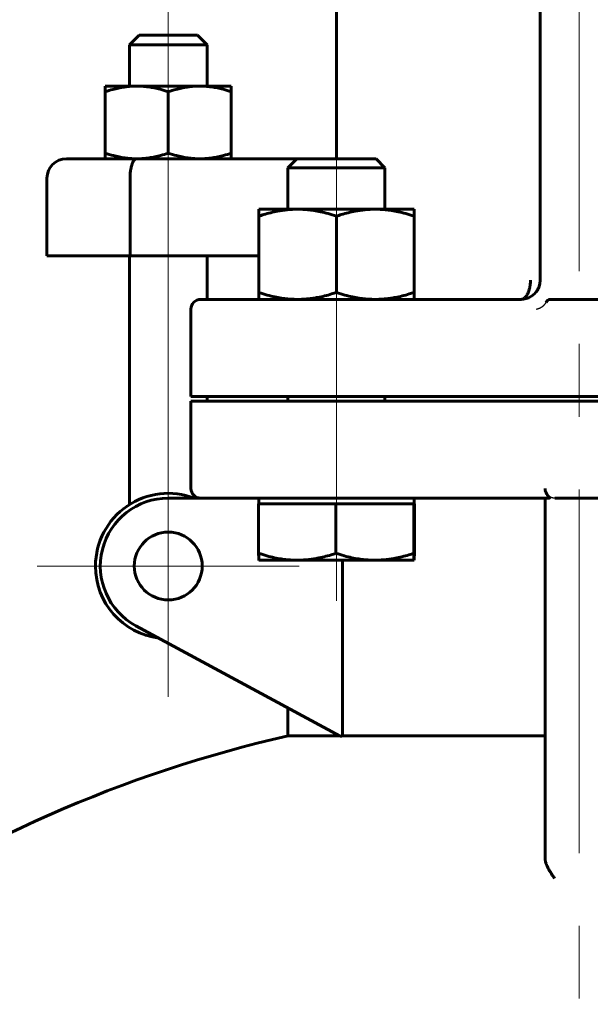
# Model space of a CAD drawing. Header units: millimetres. Extents: x 0 to 594, y -3 to 420.
# Tile 19 of 25: x 392 to 403, y 280 to 300. Entities that reach past the tile are written whole.
import ezdxf

# ---------------------------------------------------------------- set-up
doc = ezdxf.new("R2010")
doc.units = ezdxf.units.MM
for name, pattern in [('K5LT-1', [0]), ('K5LT_AXLED', [12, 7.5, -1.5, 1.5, -1.5]), ('K5LT_BASIC', [0]), ('K5LT_THIN', [0])]:
    doc.linetypes.add(name, pattern=pattern)
doc.layers.add('Системный слой', color=7, linetype='Continuous')
doc.layers.add('Системный слой (1)', color=7, linetype='Continuous', true_color=0x6c6c6c)
doc.styles.add('KDIMTEXTSTYLE', font='txt', dxfattribs={"width": 0.96, "oblique": 15, "height": 5})
doc.styles.add('KTEXTSTYLE', font='txt', dxfattribs={"width": 0.96, "height": 5})
doc.dimstyles.new('KDIMSTYLE (0.20)', dxfattribs={"dimtxt": 5, "dimasz": 1, "dimexe": 2, "dimexo": 0, "dimgap": 1, "dimtad": 1, "dimlfac": 5, "dimtxsty": 'KDIMTEXTSTYLE', "dimsah": 1, "dimcen": 0, "dimdle": 1, "dimadec": 0, "dimazin": 0, "dimtfac": 0.667, "dimtmove": 0, "dimatfit": 3, "dimfxl": 1, "dimtvp": 1, "dimtolj": 1, "dimtzin": 0, "dimarcsym": 0})

# ---------------------------------------------------------------- blocks, each defined once
blk = doc.blocks.new('U56')
at = {"layer": 'Системный слой (1)', "color": 143, "linetype": 'K5LT_BASIC', "lineweight": 60, "true_color": 0x33acca}
for p, q in [((395.591, 294.094), (395.591, 294.994)), ((395.591, 291.994), (395.591, 292.094))]:
    blk.add_line(p, q, dxfattribs=at)
blk = doc.blocks.new('U58')
at = {"layer": 'Системный слой (1)', "color": 143, "linetype": 'K5LT_BASIC', "lineweight": 60, "true_color": 0x33acca}
blk.add_arc((403.26, 258.767), 27, 102.8396, 146.6923, dxfattribs=at)
blk = doc.blocks.new('U59')
at = {"layer": 'Системный слой (1)', "color": 143, "linetype": 'K5LT_BASIC', "lineweight": 60, "true_color": 0x33acca}
for p, q in [((402.56, 285.092), (398.386, 285.092)), ((408.133, 285.092), (403.96, 285.092))]:
    blk.add_line(p, q, dxfattribs=at)
blk = doc.blocks.new('U60')
at = {"layer": 'Системный слой (1)', "color": 143, "linetype": 'K5LT_BASIC', "lineweight": 60, "true_color": 0x33acca}
for p, q in [((402.06, 294.094), (402.06, 294.094)), ((402.06, 294.094), (402.06, 294.094)), ((402.06, 294.094), (402.061, 294.094)), ((402.349, 294.219), (402.349, 294.219))]:
    blk.add_line(p, q, dxfattribs=at)
blk = doc.blocks.new('U62')
at = {"layer": 'Системный слой (1)', "color": 143, "linetype": 'K5LT_BASIC', "lineweight": 60, "true_color": 0x33acca}
for p, q in [((397.26, 294.094), (402.06, 294.094)), ((402.06, 294.094), (402.07, 294.094))]:
    blk.add_line(p, q, dxfattribs=at)
blk = doc.blocks.new('U64')
at = {"layer": 'Системный слой (1)', "color": 143, "linetype": 'K5LT_BASIC', "lineweight": 60, "true_color": 0x33acca}
for p, q in [((402.06, 294.094), (402.115, 294.098)), ((402.06, 294.094), (402.06, 294.094)), ((402.06, 294.094), (402.06, 294.094)), ((402.06, 294.094), (402.06, 294.094)), ((402.115, 294.098), (402.17, 294.11)), ((402.17, 294.11), (402.222, 294.129))]:
    blk.add_line(p, q, dxfattribs=at)
blk = doc.blocks.new('U68')
at = {"layer": 'Системный слой (1)', "color": 143, "linetype": 'K5LT_BASIC', "lineweight": 60, "true_color": 0x33acca}
for p, q in [((397.55, 296.994), (397.444, 296.994)), ((399.076, 296.994), (397.55, 296.994))]:
    blk.add_line(p, q, dxfattribs=at)
blk = doc.blocks.new('U73')
at = {"layer": 'Системный слой (1)', "color": 143, "linetype": 'K5LT_BASIC', "lineweight": 60, "true_color": 0x33acca}
for p, q in [((399.863, 288.764), (399.865, 288.836)), ((399.865, 288.836), (399.865, 288.857)), ((399.86, 288.714), (399.861, 288.724)), ((399.86, 288.714), (399.86, 288.714)), ((399.861, 288.724), (399.863, 288.764))]:
    blk.add_line(p, q, dxfattribs=at)
blk = doc.blocks.new('U84')
at = {"layer": 'Системный слой (1)', "color": 30, "linetype": 'K5LT_AXLED', "lineweight": 18, "true_color": 0xff8000}
for q in [(394.791, 291.294), (392.091, 288.594), (397.491, 288.594), (394.791, 285.894)]:
    blk.add_line((394.791, 288.594), q, dxfattribs=at)
blk = doc.blocks.new('D12')
at = {"layer": 'Системный слой (1)'}
for points in [[(429.426, 228.231), (433.222, 231.55), (428.696, 229.326), (429.477, 229.056)], [(373.297, 191.638), (377.823, 193.862), (377.042, 194.132), (377.094, 194.957)]]:
    blk.add_hatch(color=7, dxfattribs=at).paths.add_polyline_path(points)
at = {"layer": 'Системный слой (1)', "color": 7, "linetype": 'K5LT_THIN', "lineweight": 18, "true_color": 0xffffff}
for p, q in [((433.222, 231.55), (447.228, 240.878)), ((447.228, 240.878), (465.748, 240.878)), ((373.297, 191.638), (433.222, 231.55)), ((428.696, 229.326), (433.222, 231.55)), ((433.222, 231.55), (429.426, 228.231)), ((429.477, 229.056), (428.696, 229.326)), ((429.426, 228.231), (429.477, 229.056)), ((373.297, 191.638), (377.094, 194.957)), ((377.094, 194.957), (377.042, 194.132)), ((377.042, 194.132), (377.823, 193.862)), ((377.823, 193.862), (373.297, 191.638))]:
    blk.add_line(p, q, dxfattribs=at)
blk.add_wipeout([(449.228, 241.878), (449.228, 249.26), (463.167, 249.26), (463.167, 241.878)]).dxf.layer = 'Системный слой (1)'
at = {"layer": 'Системный слой (1)', "color": 7, "char_height": 5, "attachment_point": 1, "style": 'KTEXTSTYLE'}
for s, insert in [('\\fArial|b0|c204|p34;\\H5.0;\\W1.000;\\Q15;\\fGOST Type AU|b0|i0|c204|p34;\\Q15;\\W0.960;⌀', (449.228, 248.466)), ('\\fArial|b0|c204|p34;\\H5.0;\\W1.000;\\Q15;\\fGOST Type AU|b0|i0|c204|p34;\\Q15;\\W0.960;360', (452.535, 248.466))]:
    blk.add_mtext(s, dxfattribs=dict(at, insert=insert))
blk = doc.blocks.new('KDIMARROW_01')
at = {"layer": 'Системный слой'}
blk.add_hatch(color=0, dxfattribs=at).paths.add_polyline_path([(-5, -0.658), (0, 0), (-5, 0.658), (-4.5, 0)])
at = {"layer": 'Системный слой', "color": 0, "linetype": 'K5LT_THIN', "lineweight": 18}
for p, q in [((-4.5, 0), (-5, 0.658)), ((-5, 0.658), (0, 0)), ((0, 0), (-5, -0.658)), ((-5, -0.658), (-4.5, 0))]:
    blk.add_line(p, q, dxfattribs=at)
at = {"layer": 'Системный слой (1)', "color": 0, "linetype": 'K5LT_THIN', "lineweight": 18}
blk.add_line((213.861, 51.452), (213.461, 51.452), dxfattribs=at)
blk = doc.blocks.new('D14')
at = {"layer": 'Системный слой (1)'}
for points in [[(393.62, 232.267), (390.789, 236.44), (392.444, 231.676), (392.808, 232.418)], [(415.73, 186.748), (414.075, 191.512), (413.711, 190.77), (412.899, 190.921)]]:
    blk.add_hatch(color=7, dxfattribs=at).paths.add_polyline_path(points)
at = {"layer": 'Системный слой (1)', "color": 7, "linetype": 'K5LT_THIN', "lineweight": 18, "true_color": 0xffffff}
for p, q in [((390.789, 236.44), (393.62, 232.267)), ((392.444, 231.676), (390.789, 236.44)), ((390.789, 236.44), (415.73, 186.748)), ((392.808, 232.418), (392.444, 231.676)), ((393.62, 232.267), (392.808, 232.418)), ((413.711, 190.77), (414.075, 191.512)), ((414.075, 191.512), (415.73, 186.748)), ((415.73, 186.748), (412.899, 190.921)), ((412.899, 190.921), (413.711, 190.77)), ((415.73, 186.748), (424.639, 168.996)), ((424.639, 168.996), (443.292, 168.996))]:
    blk.add_line(p, q, dxfattribs=at)
blk.add_wipeout([(426.639, 169.996), (426.639, 177.378), (440.706, 177.378), (440.706, 169.996)]).dxf.layer = 'Системный слой (1)'
at = {"layer": 'Системный слой (1)', "color": 7, "char_height": 5, "attachment_point": 1, "style": 'KTEXTSTYLE'}
for s, insert in [('\\fArial|b0|c204|p34;\\H5.0;\\W1.000;\\Q15;\\fGOST Type AU|b0|i0|c204|p34;\\Q15;\\W0.960;⌀', (426.639, 176.583)), ('\\fArial|b0|c204|p34;\\H5.0;\\W1.000;\\Q15;\\fGOST Type AU|b0|i0|c204|p34;\\Q15;\\W0.960;278', (429.947, 176.583))]:
    blk.add_mtext(s, dxfattribs=dict(at, insert=insert))

msp = doc.modelspace()

# ---------------------------------------------------------------- linework, layer by layer
at = {"layer": 'Системный слой (1)', "color": 143, "linetype": 'K5LT_BASIC', "lineweight": 60, "true_color": 0x33acca}
for p, q in [((398.2596, 357.7026), (398.2596, 296.994)), ((402.4596, 311.6127), (402.4596, 294.494)), ((394.1908, 299.544), (393.9908, 299.344)), ((395.3908, 299.544), (394.1908, 299.544)), ((395.3908, 299.544), (395.5908, 299.344)), ((393.9908, 298.494), (393.9908, 299.344)), ((393.9908, 299.344), (395.5908, 299.344)), ((395.5908, 298.494), (395.5908, 299.344)), ((393.4908, 298.3779), (393.4908, 298.494)), ((393.4908, 298.494), (394.1408, 298.494)), ((393.4908, 298.3779), (393.4908, 297.1101)), ((394.1408, 298.494), (395.4408, 298.494)), ((394.7908, 298.3779), (394.7908, 297.1101)), ((395.4408, 298.494), (396.0908, 298.494)), ((396.0908, 298.494), (396.0908, 298.3779)), ((396.0908, 298.3779), (396.0908, 297.1101)), ((394.1365, 296.994), (392.6908, 296.994)), ((393.4908, 296.994), (393.4908, 297.1101)), ((397.4436, 296.994), (394.1365, 296.994)), ((396.0908, 297.1101), (396.0908, 296.994)), ((397.4436, 296.994), (397.2596, 296.81)), ((399.0755, 296.994), (399.2596, 296.81)), ((397.2596, 295.954), (397.2596, 296.81)), ((397.2596, 296.81), (397.3905, 296.81)), ((397.3905, 296.81), (399.2596, 296.81)), ((399.2596, 295.954), (399.2596, 296.81)), ((392.2908, 294.994), (392.2908, 296.594)), ((394.003, 294.994), (394.003, 296.594)), ((396.6596, 295.8111), (396.6596, 295.954)), ((396.6596, 295.954), (397.4596, 295.954)), ((397.4596, 295.954), (399.0596, 295.954)), ((399.0596, 295.954), (399.8596, 295.954)), ((399.8596, 295.954), (399.8596, 295.8111)), ((396.6596, 295.8111), (396.6596, 294.2369)), ((398.2596, 295.8111), (398.2596, 294.2369)), ((399.8596, 295.8111), (399.8596, 294.2369)), ((392.2908, 294.994), (394.003, 294.994)), ((393.9908, 289.8629), (393.9908, 294.994)), ((394.003, 294.994), (396.6596, 294.994)), ((397.2596, 294.094), (395.4596, 294.094)), ((395.5908, 294.094), (396.6596, 294.094)), ((396.6596, 294.094), (396.6596, 294.2369)), ((399.8596, 294.2369), (399.8596, 294.094)), ((402.6596, 294.094), (403.8596, 294.094)), ((395.2596, 292.094), (395.2596, 293.894)), ((395.2596, 292.094), (397.2596, 292.094)), ((397.2596, 292.094), (409.2596, 292.094)), ((397.2596, 291.994), (397.2596, 292.094)), ((399.2596, 291.994), (399.2596, 292.094)), ((397.2596, 291.994), (395.2596, 291.994)), ((395.2596, 291.994), (395.2596, 290.194)), ((409.2596, 291.994), (397.2596, 291.994)), ((395.4596, 289.994), (394.7908, 289.994)), ((395.4596, 289.994), (397.2596, 289.994)), ((396.654, 289.874), (397.4513, 289.874)), ((396.654, 289.874), (396.654, 288.8569)), ((396.6596, 289.874), (396.6596, 289.994)), ((397.2596, 289.994), (402.6476, 289.994)), ((397.4513, 289.874), (398.2485, 289.874)), ((398.2485, 289.874), (398.2485, 288.8569)), ((398.2485, 289.874), (399.0512, 289.874)), ((399.0512, 289.874), (399.854, 289.874)), ((399.854, 289.874), (399.8595, 289.874)), ((399.854, 289.874), (399.854, 288.8569)), ((399.8595, 289.874), (399.8651, 289.874)), ((399.8596, 289.874), (399.8596, 289.994)), ((399.8651, 289.874), (399.8651, 288.8569)), ((402.5596, 289.994), (402.5596, 288.4046)), ((402.7596, 289.994), (403.7596, 289.994)), ((397.4513, 288.714), (396.6596, 288.714)), ((399.0512, 288.714), (397.4513, 288.714)), ((398.3862, 288.714), (398.3862, 285.0923)), ((399.8595, 288.714), (399.0512, 288.714)), ((399.8596, 288.714), (399.8595, 288.714)), ((402.5596, 288.4046), (402.5596, 284.2776)), ((394.1247, 287.3626), (398.3386, 285.0834)), ((397.2596, 285.0923), (397.2596, 285.667)), ((398.3223, 285.0923), (397.2596, 285.0923)), ((402.5596, 284.3765), (402.5596, 284.2742)), ((402.5596, 284.2776), (402.5596, 282.5705))]:
    msp.add_line(p, q, dxfattribs=at)
at = {"layer": 'Системный слой (1)', "color": 30, "linetype": 'K5LT_AXLED', "lineweight": 18, "true_color": 0xff8000}
for p, q in [((394.7908, 301.544), (394.7908, 296.494)), ((398.2596, 293.954), (398.2596, 298.994)), ((394.7908, 296.994), (394.7908, 287.8629)), ((398.2596, 289.994), (398.2596, 294.094)), ((398.2596, 287.874), (398.2596, 291.994))]:
    msp.add_line(p, q, dxfattribs=at)
at = {"layer": 'Системный слой (1)', "color": 143, "linetype": 'K5LT_BASIC', "lineweight": 60, "true_color": 0x33acca}
msp.add_circle((394.7908, 288.594), 0.7, dxfattribs=at)
for centre, radius, start, end in [((392.6908, 296.594), 0.4, 90, 180), ((402.0596, 294.494), 0.4, 270, 0), ((395.4596, 293.894), 0.2, 90, 180), ((394.7908, 288.594), 1.5, 68.96053, 180), ((395.4596, 290.194), 0.2, 180, 270), ((394.7908, 288.594), 1.4, 90, 241.59236), ((394.7908, 288.594), 1.5, 180, 262.63183), ((403.2596, 258.7674), 26.7722, 100.48815, 100.59161)]:
    msp.add_arc(centre, radius, start, end, dxfattribs=at)
msp.add_ellipse((402.6596, 293.3243), major_axis=(0, 0.7697), ratio=0.2598436, start_param=0, end_param=0.412397, dxfattribs=at)
for points, knots in [([(394.1408, 298.494), (394.1111, 298.494), (394.0531, 298.4925), (393.9669, 298.4858), (393.8721, 298.4738), (393.7676, 298.455), (393.6374, 298.4238), (393.5447, 298.3959), (393.4908, 298.3779)], [0, 0, 0, 0, 1.3358254, 2.5816854, 3.7426387, 5.3663643, 6.9201154, 9, 9, 9, 9]), ([(394.7908, 298.3779), (394.7335, 298.397), (394.6367, 298.426), (394.5029, 298.4573), (394.3986, 298.4755), (394.3063, 298.4866), (394.224, 298.4926), (394.1688, 298.494), (394.1408, 298.494)], [0, 0, 0, 0, 2.2096925, 3.8076872, 5.42312, 6.5508409, 7.7387838, 9, 9, 9, 9]), ([(395.4408, 298.494), (395.4111, 298.494), (395.3531, 298.4925), (395.2669, 298.4858), (395.1721, 298.4738), (395.0676, 298.455), (394.9374, 298.4238), (394.8447, 298.3959), (394.7908, 298.3779)], [0, 0, 0, 0, 1.3358254, 2.5816854, 3.7426387, 5.3663643, 6.9201154, 9, 9, 9, 9]), ([(396.0908, 298.3779), (396.0335, 298.397), (395.9367, 298.426), (395.8029, 298.4573), (395.6986, 298.4755), (395.6063, 298.4866), (395.524, 298.4926), (395.4688, 298.494), (395.4408, 298.494)], [0, 0, 0, 0, 2.2096925, 3.8076872, 5.42312, 6.5508409, 7.7387838, 9, 9, 9, 9]), ([(393.4908, 297.1101), (393.548, 297.091), (393.6448, 297.062), (393.7786, 297.0307), (393.8829, 297.0126), (393.9752, 297.0015), (394.0575, 296.9954), (394.1127, 296.994), (394.1408, 296.994)], [0, 0, 0, 0, 2.2096925, 3.8076872, 5.42312, 6.5508409, 7.7387838, 9, 9, 9, 9]), ([(394.1365, 296.994), (394.1282, 296.994), (394.1144, 296.9901), (394.0943, 296.9748), (394.0714, 296.9467), (394.0494, 296.9013), (394.0329, 296.848), (394.022, 296.8018), (394.012, 296.7448), (394.0046, 296.6728), (394.003, 296.6185), (394.003, 296.594)], [0, 0, 0, 0, 1.4259572, 2.3725807, 3.5654579, 5.6566424, 6.9188957, 7.7160123, 8.8885923, 10.5984996, 12, 12, 12, 12]), ([(394.1408, 296.994), (394.1704, 296.994), (394.2285, 296.9955), (394.3146, 297.0022), (394.4094, 297.0142), (394.514, 297.033), (394.6441, 297.0642), (394.7368, 297.0921), (394.7908, 297.1101)], [0, 0, 0, 0, 1.3358254, 2.5816854, 3.7426387, 5.3663643, 6.9201154, 9, 9, 9, 9]), ([(394.7908, 297.1101), (394.848, 297.091), (394.9448, 297.062), (395.0786, 297.0307), (395.1829, 297.0126), (395.2752, 297.0015), (395.3575, 296.9954), (395.4127, 296.994), (395.4408, 296.994)], [0, 0, 0, 0, 2.2096925, 3.8076872, 5.42312, 6.5508409, 7.7387838, 9, 9, 9, 9]), ([(395.4408, 296.994), (395.4704, 296.994), (395.5285, 296.9955), (395.6146, 297.0022), (395.7094, 297.0142), (395.814, 297.033), (395.9441, 297.0642), (396.0368, 297.0921), (396.0908, 297.1101)], [0, 0, 0, 0, 1.3358254, 2.5816854, 3.7426387, 5.3663643, 6.9201154, 9, 9, 9, 9]), ([(397.4596, 295.954), (397.4231, 295.954), (397.3518, 295.9522), (397.246, 295.9439), (397.1448, 295.9312), (397.0319, 295.912), (396.9047, 295.884), (396.7754, 295.8484), (396.6931, 295.8223), (396.6596, 295.8111)], [0, 0, 0, 0, 1.4810033, 2.8626717, 4.1512844, 5.363168, 7.1127658, 8.8326823, 10, 10, 10, 10]), ([(398.2596, 295.8111), (398.2002, 295.8309), (398.0883, 295.865), (397.9342, 295.9028), (397.797, 295.9283), (397.6659, 295.9451), (397.5556, 295.9527), (397.485, 295.954), (397.4596, 295.954)], [0, 0, 0, 0, 1.8056861, 3.5183883, 5.1040191, 6.5175992, 8.1093693, 9, 9, 9, 9]), ([(399.0596, 295.954), (399.0231, 295.954), (398.9518, 295.9522), (398.846, 295.9439), (398.7448, 295.9312), (398.6319, 295.912), (398.5047, 295.884), (398.3754, 295.8484), (398.2931, 295.8223), (398.2596, 295.8111)], [0, 0, 0, 0, 1.4810033, 2.8626717, 4.1512844, 5.363168, 7.1127658, 8.8326823, 10, 10, 10, 10]), ([(399.8596, 295.8111), (399.8002, 295.8309), (399.6883, 295.865), (399.5342, 295.9028), (399.397, 295.9283), (399.2659, 295.9451), (399.1556, 295.9527), (399.085, 295.954), (399.0596, 295.954)], [0, 0, 0, 0, 1.8056861, 3.5183883, 5.1040191, 6.5175992, 8.1093693, 9, 9, 9, 9]), ([(402.2596, 294.494), (402.2595, 294.4852), (402.2593, 294.4712), (402.2585, 294.4513), (402.2569, 294.4268), (402.2543, 294.4008), (402.2506, 294.3748), (402.2474, 294.3563), (402.2433, 294.3355), (402.2382, 294.3136), (402.2318, 294.2903), (402.2251, 294.2691), (402.2173, 294.2476), (402.209, 294.2277), (402.2001, 294.2092), (402.1913, 294.1928), (402.1817, 294.1771), (402.1715, 294.1625), (402.1609, 294.1491), (402.1506, 294.138), (402.1408, 294.1287), (402.1316, 294.121), (402.1222, 294.1143), (402.1129, 294.1086), (402.1038, 294.104), (402.0928, 294.0994), (402.0781, 294.0952), (402.0662, 294.094), (402.0596, 294.094)], [0, 0, 0, 0, 1.2247364, 1.9334491, 2.771087, 4.639996, 5.6066435, 6.5088898, 7.3466056, 8.6998946, 9.8600752, 11.0200647, 12.1800348, 13.5334069, 14.6073204, 15.7244598, 16.8844261, 18.0444739, 19.2044097, 20.3644609, 21.2773583, 22.201154, 23.1248248, 24.0376793, 24.8969559, 25.7130654, 27.1634072, 29, 29, 29, 29]), ([(402.3787, 294.2528), (402.3802, 294.2548), (402.3818, 294.2569), (402.3859, 294.2626), (402.3884, 294.2662), (402.3946, 294.2753), (402.398, 294.281), (402.4018, 294.2869), (402.4019, 294.2872), (402.4061, 294.2942), (402.4099, 294.3009), (402.4171, 294.3146), (402.4204, 294.3215), (402.4237, 294.3287), (402.4237, 294.3288), (402.4267, 294.3359), (402.4298, 294.3428), (402.4331, 294.3513), (402.4336, 294.3526), (402.4341, 294.354)], [0, 0, 0, 0, 0.7320574, 0.7320574, 1.9521529, 1.9521529, 3.7950299, 3.7950299, 3.9043059, 3.9043059, 6.0577956, 6.0577956, 8.2112854, 8.2112854, 8.239433, 8.239433, 10.3647751, 10.3647751, 10.7674486, 10.7674486, 10.7674486, 10.7674486]), ([(402.4139, 294.3089), (402.4155, 294.3119), (402.417, 294.315), (402.4211, 294.3234), (402.4236, 294.3288), (402.4284, 294.3398), (402.4307, 294.3454), (402.4335, 294.3527), (402.4342, 294.3545), (402.4354, 294.3577), (402.4359, 294.3592), (402.4374, 294.3635), (402.4384, 294.3665), (402.4397, 294.3704), (402.4401, 294.3714), (402.4404, 294.3724)], [0.6956175, 0.6956175, 0.6956175, 0.6956175, 2.0868526, 2.0868526, 4.4868526, 4.4868526, 6.8868526, 6.8868526, 7.6454564, 7.6454564, 8.2582543, 8.2582543, 9.48385, 9.48385, 9.9030464, 9.9030464, 9.9030464, 9.9030464]), ([(396.6596, 294.2369), (396.7189, 294.2171), (396.8308, 294.183), (396.9849, 294.1452), (397.1221, 294.1198), (397.2532, 294.1029), (397.3635, 294.0953), (397.4341, 294.094), (397.4596, 294.094)], [0, 0, 0, 0, 1.8056861, 3.5183883, 5.1040191, 6.5175992, 8.1093693, 9, 9, 9, 9]), ([(397.4596, 294.094), (397.496, 294.094), (397.5673, 294.0959), (397.6731, 294.1041), (397.7743, 294.1168), (397.8872, 294.136), (398.0144, 294.164), (398.1437, 294.1996), (398.226, 294.2257), (398.2596, 294.2369)], [0, 0, 0, 0, 1.4810033, 2.8626717, 4.1512844, 5.363168, 7.1127658, 8.8326823, 10, 10, 10, 10]), ([(398.2596, 294.2369), (398.3189, 294.2171), (398.4308, 294.183), (398.5849, 294.1452), (398.7221, 294.1198), (398.8532, 294.1029), (398.9635, 294.0953), (399.0341, 294.094), (399.0596, 294.094)], [0, 0, 0, 0, 1.8056861, 3.5183883, 5.1040191, 6.5175992, 8.1093693, 9, 9, 9, 9]), ([(399.0596, 294.094), (399.096, 294.094), (399.1673, 294.0959), (399.2731, 294.1041), (399.3743, 294.1168), (399.4872, 294.136), (399.6144, 294.164), (399.7437, 294.1996), (399.826, 294.2257), (399.8596, 294.2369)], [0, 0, 0, 0, 1.4810033, 2.8626717, 4.1512844, 5.363168, 7.1127658, 8.8326823, 10, 10, 10, 10]), ([(402.5596, 290.194), (402.5597, 290.1801), (402.5626, 290.1537), (402.5716, 290.1234), (402.5827, 290.0975), (402.5973, 290.0708), (402.6158, 290.0459), (402.6322, 290.0272), (402.6426, 290.0159), (402.6518, 290.0053), (402.6554, 289.9989), (402.6534, 289.9949), (402.6505, 289.994), (402.6476, 289.994)], [0, 0, 0, 0, 1.5907727, 3.0744374, 3.808484, 5.160986, 7.1503589, 8.482558, 9.6011543, 10.4947042, 12.4209266, 12.9731599, 14, 14, 14, 14]), ([(396.6595, 288.714), (396.6593, 288.7141), (396.6588, 288.7162), (396.6581, 288.7245), (396.6574, 288.737), (396.6566, 288.756), (396.6557, 288.7838), (396.6549, 288.8194), (396.6543, 288.8456), (396.654, 288.8569)], [0, 0, 0, 0, 1.4722992, 2.8226874, 4.0998382, 5.3099789, 7.0680258, 8.811396, 10, 10, 10, 10]), ([(396.654, 288.8569), (396.7132, 288.8371), (396.8247, 288.803), (396.9783, 288.7652), (397.115, 288.7397), (397.2456, 288.7229), (397.3555, 288.7153), (397.4259, 288.714), (397.4513, 288.714)], [0, 0, 0, 0, 1.8056861, 3.5183883, 5.1040191, 6.5175992, 8.1093693, 9, 9, 9, 9]), ([(397.4513, 288.714), (397.4876, 288.714), (397.5586, 288.7158), (397.6641, 288.7241), (397.7649, 288.7368), (397.8774, 288.756), (398.0042, 288.784), (398.133, 288.8196), (398.215, 288.8457), (398.2485, 288.8569)], [0, 0, 0, 0, 1.4810033, 2.8626717, 4.1512844, 5.363168, 7.1127658, 8.8326823, 10, 10, 10, 10]), ([(398.2485, 288.8569), (398.308, 288.8371), (398.4203, 288.803), (398.5749, 288.7652), (398.7127, 288.7397), (398.8442, 288.7229), (398.9549, 288.7153), (399.0257, 288.714), (399.0512, 288.714)], [0, 0, 0, 0, 1.8056861, 3.5183883, 5.1040191, 6.5175992, 8.1093693, 9, 9, 9, 9]), ([(399.0512, 288.714), (399.0878, 288.714), (399.1593, 288.7158), (399.2655, 288.7241), (399.367, 288.7368), (399.4803, 288.756), (399.608, 288.784), (399.7378, 288.8196), (399.8203, 288.8457), (399.854, 288.8569)], [0, 0, 0, 0, 1.4810033, 2.8626717, 4.1512844, 5.363168, 7.1127658, 8.8326823, 10, 10, 10, 10]), ([(399.854, 288.8569), (399.8544, 288.8371), (399.8552, 288.803), (399.8562, 288.7652), (399.8572, 288.7397), (399.8581, 288.7229), (399.8589, 288.7153), (399.8594, 288.714), (399.8595, 288.714)], [0, 0, 0, 0, 1.8056861, 3.5183883, 5.1040191, 6.5175992, 8.1093693, 9, 9, 9, 9]), ([(402.7558, 282.1494), (402.7349, 282.1808), (402.6991, 282.2345), (402.6565, 282.3026), (402.6328, 282.3443), (402.6209, 282.3668), (402.6128, 282.3828), (402.6065, 282.3958), (402.6006, 282.4088), (402.5961, 282.4189), (402.5918, 282.429), (402.5879, 282.439), (402.5828, 282.4524), (402.5747, 282.4758), (402.5682, 282.4997), (402.5629, 282.5265), (402.5605, 282.5469), (402.5597, 282.5644), (402.5596, 282.5705)], [0, 0, 0, 0, 4.2456585, 7.2507934, 9.23108, 9.983228, 10.3477992, 11.4185519, 11.7655119, 12.110633, 12.7895, 13.1235578, 13.4559337, 14.5834062, 16.249461, 16.6218065, 18.1789257, 19, 19, 19, 19])]:
    msp.add_open_spline(points, degree=3, knots=knots, dxfattribs=at)
at = {"layer": 'Системный слой (1)', "color": 7, "linetype": 'K5LT-1'}
for points, knots in [([(402.3866, 293.894), (402.388, 293.8944), (402.3908, 293.8953), (402.3965, 293.897), (402.4027, 293.8989), (402.4095, 293.901), (402.417, 293.9035), (402.426, 293.9066), (402.4352, 293.91), (402.4432, 293.9132), (402.4511, 293.9165), (402.46, 293.9204), (402.4701, 293.9253), (402.4787, 293.9299), (402.4856, 293.934), (402.4924, 293.9383), (402.4993, 293.9427), (402.5059, 293.9474), (402.5101, 293.9506), (402.5136, 293.9533), (402.5172, 293.9562), (402.5217, 293.96), (402.527, 293.9647), (402.5316, 293.9689), (402.5355, 293.9727), (402.5394, 293.9767), (402.5441, 293.9816), (402.551, 293.9895), (402.5577, 293.9976), (402.5639, 294.006), (402.57, 294.0145), (402.575, 294.0224), (402.5786, 294.0282), (402.5794, 294.0295)], [-0.00144693, -0.00144693, -0.00144693, -0.00144693, 0.00077832, 0.00300357, 0.00745407, 0.01079194, 0.01412982, 0.02011729, 0.02610476, 0.03030973, 0.03451471, 0.04076301, 0.04701131, 0.05410248, 0.05764806, 0.06119365, 0.06823364, 0.07175363, 0.07527363, 0.07729059, 0.07930756, 0.08334149, 0.08737542, 0.09140935, 0.09399173, 0.09657411, 0.10106939, 0.10556467, 0.11455523, 0.11905051, 0.12354579, 0.13253635, 0.13508133, 0.13508133, 0.13508133, 0.13508133]), ([(402.7596, 289.994), (402.7567, 289.994), (402.7511, 289.9941), (402.7426, 289.9947), (402.7337, 289.9956), (402.7271, 289.9967), (402.7229, 289.9974), (402.718, 289.9984), (402.7102, 290.0001), (402.7001, 290.003), (402.6909, 290.0062), (402.6841, 290.0089), (402.6791, 290.011), (402.6744, 290.0132), (402.6697, 290.0155), (402.665, 290.0179), (402.6603, 290.0205), (402.6555, 290.0234), (402.6506, 290.0265), (402.6467, 290.0291), (402.6414, 290.0329), (402.6363, 290.0368), (402.6314, 290.0408), (402.6267, 290.0448), (402.6224, 290.0488), (402.6184, 290.0528), (402.6135, 290.0578), (402.6084, 290.0634), (402.6034, 290.0695), (402.6005, 290.0733), (402.5976, 290.0772), (402.5948, 290.0812), (402.5922, 290.0852), (402.5887, 290.0907), (402.5854, 290.0962), (402.5825, 290.1018), (402.5796, 290.1074), (402.5771, 290.1128), (402.5749, 290.118), (402.5723, 290.1245), (402.5698, 290.1317), (402.5675, 290.1392), (402.5662, 290.1439), (402.565, 290.1486), (402.564, 290.1533), (402.563, 290.158), (402.5619, 290.1643), (402.561, 290.171), (402.5603, 290.1779), (402.5599, 290.1833), (402.5596, 290.1887), (402.5596, 290.1922), (402.5596, 290.194)], [0.29712964, 0.29712964, 0.29712964, 0.29712964, 0.30125701, 0.30538439, 0.30951176, 0.31363914, 0.31454977, 0.3154604, 0.3204984, 0.32553641, 0.32998809, 0.33443978, 0.33630562, 0.33817147, 0.34190316, 0.343769, 0.34563485, 0.34936654, 0.35145424, 0.35367358, 0.35589291, 0.36033158, 0.36255092, 0.36477025, 0.36920892, 0.37110583, 0.37300274, 0.37966971, 0.38189203, 0.38411435, 0.38633667, 0.38855899, 0.39078132, 0.39300364, 0.39744828, 0.39967061, 0.40189293, 0.40633757, 0.40828627, 0.41023496, 0.41688903, 0.41910705, 0.42132507, 0.42354309, 0.42576111, 0.42797913, 0.43019716, 0.4346332, 0.43723527, 0.43983735, 0.44243943, 0.44504151, 0.44504151, 0.44504151, 0.44504151])]:
    msp.add_open_spline(points, degree=3, knots=knots, dxfattribs=at)

# ---------------------------------------------------------------- block references
at = {"layer": 'Системный слой (1)'}
for name in ['U68', 'U56', 'U62', 'U60', 'U64', 'U84', 'U73', 'U58', 'U59']:
    msp.add_blockref(name, (0, 0), dxfattribs=at)

# ---------------------------------------------------------------- next in the draw order: dimensions: what is measured, and where the dimension line sits
at = {"layer": 'Системный слой (1)', "color": 7}
dim = msp.add_diameter_dim_2p(p1=(253.4469, 111.8134), p2=(553.0722, 311.3747), dimstyle='KDIMSTYLE (0.20)', override={"dimtih": 1, "dimtoh": 1, "dimpost": '\\fGOST Type AU|b0|c204|p34;\\H5.0;\\W0.960;\\Q15;<>', "dimblk1": 'KDIMARROW_01', "dimblk2": 'KDIMARROW_01', "dimclrt": 7, "dimtol": 1, "dimtp": 0, "dimtm": 0, "dimtdec": 5, "dimtmove": 1, "dimatfit": 2, "dimtolj": 1}, dxfattribs=at)
dim.commit()
dim.dimension.update_dxf_attribs({"geometry": 'D12', "text_midpoint": (449.2278, 240.8785), "dimtype": 163})

# ---------------------------------------------------------------- next in the draw order: dimensions: what is measured, and where the dimension line sits
dim = msp.add_diameter_dim_2p(p1=(340.9084, 335.825), p2=(465.6107, 87.363), dimstyle='KDIMSTYLE (0.20)', override={"dimtih": 1, "dimtoh": 1, "dimpost": '\\fGOST Type AU|b0|c204|p34;\\H5.0;\\W0.960;\\Q15;<>', "dimblk1": 'KDIMARROW_01', "dimblk2": 'KDIMARROW_01', "dimclrt": 7, "dimtol": 1, "dimtp": 0, "dimtm": 0, "dimtdec": 5, "dimtmove": 1, "dimatfit": 2, "dimtolj": 1}, dxfattribs=at)
dim.commit()
dim.dimension.update_dxf_attribs({"geometry": 'D14', "text_midpoint": (426.6394, 168.996), "dimtype": 163})

# ---------------------------------------------------------------- next in the draw order: linework, layer by layer
at = {"layer": 'Системный слой (1)', "color": 30, "linetype": 'K5LT_AXLED', "lineweight": 18, "true_color": 0xff8000}
msp.add_line((403.2596, 270.6745), (403.2596, 363.4148), dxfattribs=at)

doc.saveas('drawing.dxf')
